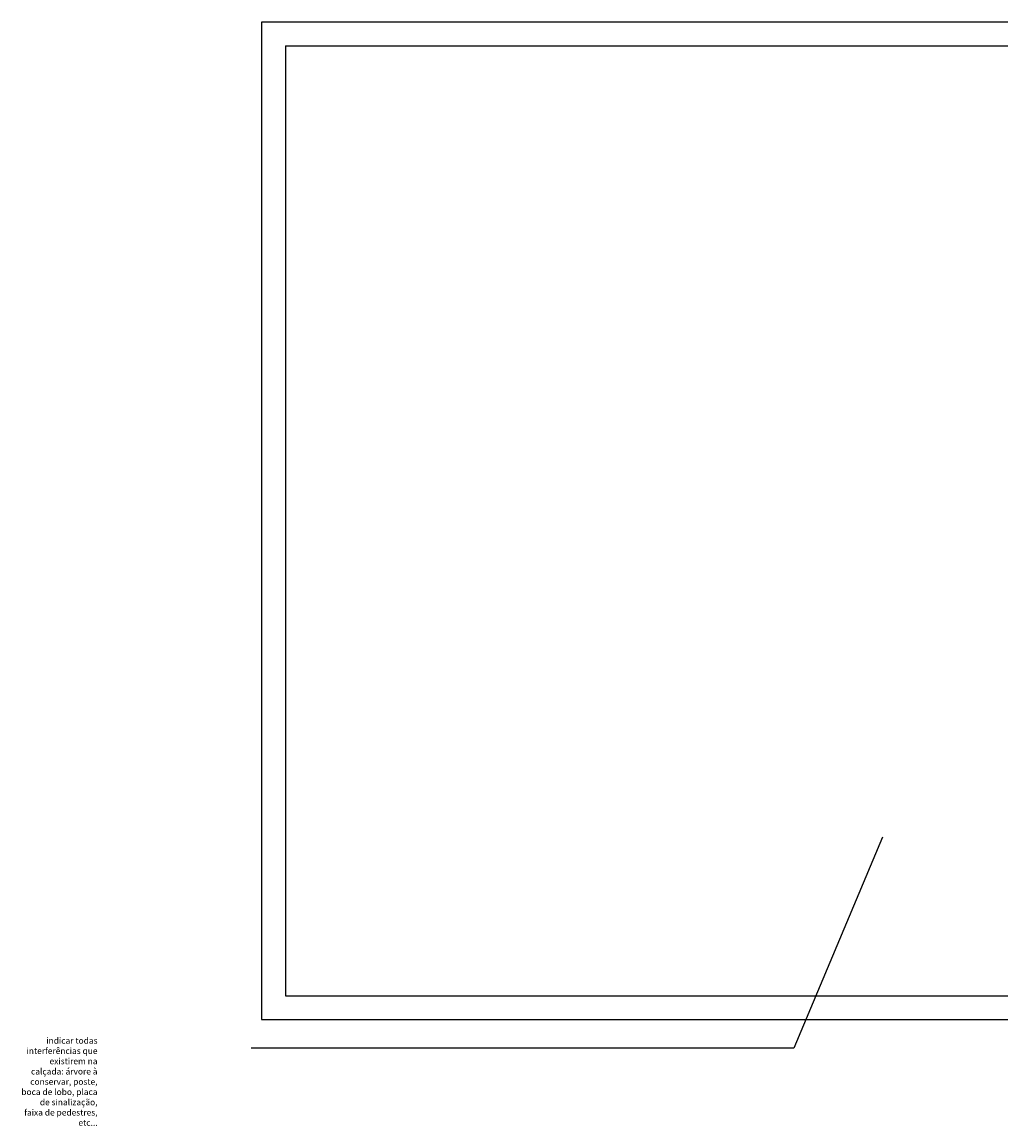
# Paper-space layout 'A1' of a CAD drawing. Header units: millimetres. Extents: x 1056 to 1880, y 204 to 669.
# Tile 1 of 4: x 1056 to 1468, y 204 to 669. Entities that reach past the tile are written whole.
import ezdxf

# ---------------------------------------------------------------- set-up
doc = ezdxf.new("R2010")
doc.units = ezdxf.units.MM
for name, color, linetype in [('3', 3, 'Continuous'), ('Cotas', 1, 'Continuous'), ('Texto', 1, 'Continuous')]:
    doc.layers.add(name, color=color, linetype=linetype)
doc.styles.add('Arial', font='arial.ttf')

psp = doc.layouts.new('A1')

# ---------------------------------------------------------------- linework, layer by layer
at = {"layer": '3'}
for p, q in [((1166.452, 658.537), (1166.452, 258.537)), ((1166.452, 658.537), (1740.452, 658.537)), ((1166.452, 258.537), (1540.452, 258.537))]:
    psp.add_line(p, q, dxfattribs=at)
psp.add_lwpolyline([(1156.452, 248.537), (1750.452, 248.537), (1750.452, 668.537), (1156.452, 668.537)], close=True, dxfattribs=at)
at = {"layer": 'Cotas'}
for p, q in [((1417.745, 325.371), (1380.467, 236.539)), ((1380.467, 236.539), (1152.01, 236.539))]:
    psp.add_line(p, q, dxfattribs=at)

# ---------------------------------------------------------------- texts
at = {"layer": 'Texto', "color": 2, "insert": (1087.365, 241.004), "char_height": 2.592, "attachment_point": 3, "style": 'Arial'}
psp.add_mtext_dynamic_manual_height_columns('indicar todas interferências que existirem na calçada: árvore à conservar, poste, boca de lobo, placa de sinalização, faixa de pedestres, etc...', width=32.41221, gutter_width=15, heights=[5.009], dxfattribs=at)

doc.saveas('drawing.dxf')
